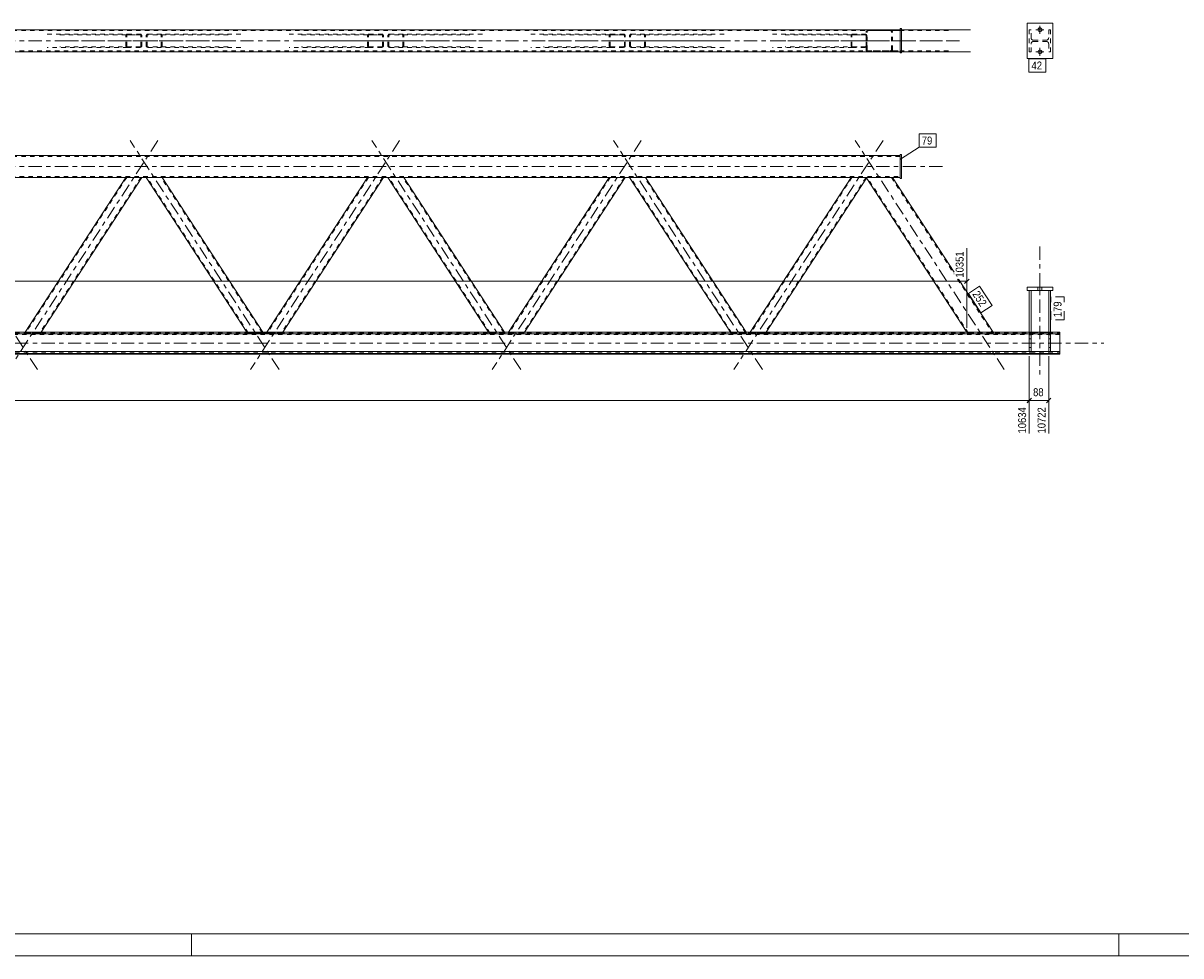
# Model space of a CAD drawing. Header units: millimetres. Extents: x 0 to 914, y 0 to 420.
# Tile 7 of 11: x 456 to 718, y 0 to 211. Entities that reach past the tile are written whole.
import ezdxf

# ---------------------------------------------------------------- set-up
doc = ezdxf.new("R2010")
doc.units = ezdxf.units.MM
for name, pattern in [('XKITLINE00', [0]), ('XKITLINE01', [4, 1, -1, 1, -1]), ('XKITLINE02', [4, 2, -2]), ('XKITLINE03', [6, 3, -1, 1, -1])]:
    doc.linetypes.add(name, pattern=pattern)
for name, color, linetype, lineweight in [('Arkusz rysunku', 3, 'Continuous', 0), ('Element', 2, 'Continuous', 0), ('Wymiar', 4, 'Continuous', 0), ('Znak elementu', 2, 'Continuous', 0), ('Śruba', 3, 'Continuous', 0)]:
    doc.layers.add(name, color=color, linetype=linetype, lineweight=lineweight)
doc.styles.add('ARIAL', font='ARIAL.TTF')

msp = doc.modelspace()

# ---------------------------------------------------------------- linework, layer by layer
at = {"layer": 'Arkusz rysunku', "linetype": 'XKITLINE00', "lineweight": 0}
for p, q in [((5, 5), (909, 5)), ((494, 0), (494, 5)), ((704, 0), (704, 5)), ((0, 0), (914, 0))]:
    msp.add_line(p, q, dxfattribs=at)
at = {"layer": 'Element', "linetype": 'XKITLINE00', "lineweight": 0}
for p, q in [((654.46, 209.82), (185.07, 209.82)), ((647.25, 209.82), (647.23, 209.82)), ((654.46, 209.82), (647.25, 209.82)), ((652.27, 209.82), (652.26, 209.82)), ((654.76, 210.07), (654.46, 210.07)), ((654.46, 210.07), (654.46, 204.57)), ((654.76, 204.57), (654.76, 210.07)), ((670.42, 209.82), (654.76, 209.82)), ((683.23, 211.32), (689.03, 211.32)), ((683.23, 211.32), (683.23, 203.32)), ((689.03, 203.32), (689.03, 211.32)), ((185.07, 204.82), (654.46, 204.82)), ((654.46, 204.57), (654.76, 204.57)), ((670.42, 204.82), (654.76, 204.82)), ((683.23, 203.32), (689.03, 203.32)), ((185.07, 181.34), (654.46, 181.34)), ((654.76, 181.59), (654.46, 181.59)), ((654.46, 176.09), (654.46, 181.59)), ((654.76, 176.09), (654.76, 181.59)), ((646.77, 176.34), (192.69, 176.34)), ((456.34, 141.3), (479.14, 176.34)), ((459.92, 141.3), (482.72, 176.34)), ((506.55, 141.3), (483.75, 176.34)), ((510.13, 141.3), (487.33, 176.34)), ((511.08, 141.3), (533.88, 176.34)), ((514.66, 141.3), (537.46, 176.34)), ((561.29, 141.3), (538.48, 176.34)), ((564.87, 141.3), (542.06, 176.34)), ((565.82, 141.3), (588.62, 176.34)), ((569.39, 141.3), (592.2, 176.34)), ((616.03, 141.3), (593.22, 176.34)), ((619.61, 141.3), (596.8, 176.34)), ((620.55, 141.3), (643.36, 176.34)), ((646.85, 176.21), (624.13, 141.3)), ((669.57, 141.3), (646.77, 176.34)), ((652.74, 176.34), (646.77, 176.34)), ((654.46, 176.34), (652.74, 176.34)), ((652.74, 176.34), (652.74, 176.34)), ((666.69, 154.89), (652.74, 176.34)), ((654.76, 176.09), (654.46, 176.09)), ((675.54, 141.3), (667.73, 153.3)), ((683.23, 151.51), (683.23, 150.71)), ((689.03, 151.51), (683.23, 151.51)), ((683.23, 150.71), (689.03, 150.71)), ((683.73, 141.3), (683.73, 150.71)), ((684.13, 150.71), (684.13, 141.3)), ((688.13, 150.71), (688.13, 141.3)), ((688.53, 141.3), (688.53, 150.71)), ((689.03, 150.71), (689.03, 151.51)), ((152.03, 140.9), (690.63, 140.9)), ((670.04, 141.3), (168.23, 141.3)), ((670.05, 141.3), (670.04, 141.3)), ((675.06, 141.3), (670.05, 141.3)), ((670.05, 141.3), (675.06, 141.3)), ((675.06, 141.3), (675.07, 141.3)), ((675.07, 141.3), (690.63, 141.3)), ((684.13, 141.3), (683.73, 141.3)), ((683.73, 136.93), (683.73, 140.87)), ((684.13, 140.87), (683.73, 140.87)), ((684.13, 140.87), (684.13, 136.93)), ((688.53, 141.3), (688.13, 141.3)), ((688.13, 136.93), (688.13, 140.87)), ((688.53, 140.87), (688.13, 140.87)), ((688.53, 140.87), (688.53, 136.93)), ((690.63, 136.34), (690.63, 141.3)), ((152.03, 136.9), (690.63, 136.9)), ((152.03, 136.5), (690.63, 136.5)), ((152.03, 136.34), (690.63, 136.34)), ((684.13, 136.93), (683.73, 136.93)), ((683.73, 136.9), (683.73, 136.93)), ((684.13, 136.9), (684.13, 136.93)), ((688.53, 136.93), (688.13, 136.93)), ((688.13, 136.9), (688.13, 136.93)), ((688.53, 136.9), (688.53, 136.93))]:
    msp.add_line(p, q, dxfattribs=at)
at = {"layer": 'Element', "linetype": 'XKITLINE01', "lineweight": 0}
for p, q in [((647.23, 209.82), (647.07, 209.79)), ((652.44, 209.79), (652.27, 209.82)), ((654.46, 204.82), (654.46, 209.82)), ((654.76, 209.82), (654.46, 209.82)), ((683.73, 209.82), (683.73, 204.82)), ((684.13, 209.82), (683.73, 209.82)), ((684.13, 208.04), (684.13, 209.82)), ((688.53, 209.82), (688.13, 209.82)), ((688.13, 209.82), (688.13, 208.04)), ((688.53, 204.82), (688.53, 209.82)), ((654.46, 209.62), (185.07, 209.62)), ((461.34, 208.82), (479.5, 208.82)), ((464.21, 208.67), (482.36, 208.67)), ((479.17, 208.63), (479.14, 208.52)), ((479.14, 206.12), (479.14, 208.52)), ((479.25, 208.73), (479.17, 208.63)), ((479.36, 208.8), (479.25, 208.73)), ((479.32, 208.52), (479.34, 208.58)), ((479.32, 206.12), (479.32, 208.52)), ((479.34, 208.58), (479.37, 208.63)), ((479.5, 208.82), (479.36, 208.8)), ((479.37, 208.63), (479.43, 208.66)), ((479.43, 208.66), (479.5, 208.67)), ((479.5, 208.82), (482.36, 208.82)), ((482.36, 208.67), (479.5, 208.67)), ((482.5, 208.8), (482.36, 208.82)), ((482.36, 208.67), (482.43, 208.66)), ((482.43, 208.66), (482.49, 208.63)), ((482.49, 208.63), (482.53, 208.58)), ((482.62, 208.73), (482.5, 208.8)), ((482.53, 208.58), (482.54, 208.52)), ((482.54, 206.12), (482.54, 208.52)), ((482.7, 208.63), (482.62, 208.73)), ((482.72, 208.52), (482.7, 208.63)), ((482.72, 206.12), (482.72, 208.52)), ((483.78, 208.63), (483.75, 208.52)), ((483.75, 206.12), (483.75, 208.52)), ((483.85, 208.73), (483.78, 208.63)), ((483.97, 208.8), (483.85, 208.73)), ((483.93, 208.52), (483.94, 208.58)), ((483.93, 206.12), (483.93, 208.52)), ((483.94, 208.58), (483.98, 208.63)), ((484.11, 208.82), (483.97, 208.8)), ((483.98, 208.63), (484.04, 208.66)), ((484.04, 208.66), (484.11, 208.67)), ((505.13, 208.82), (484.11, 208.82)), ((502.27, 208.67), (484.11, 208.67)), ((487.11, 208.8), (486.97, 208.82)), ((486.97, 208.67), (487.04, 208.66)), ((487.04, 208.66), (487.1, 208.63)), ((487.1, 208.63), (487.14, 208.58)), ((487.22, 208.73), (487.11, 208.8)), ((487.14, 208.58), (487.15, 208.52)), ((487.15, 206.12), (487.15, 208.52)), ((487.3, 208.63), (487.22, 208.73)), ((487.33, 208.52), (487.3, 208.63)), ((487.33, 206.12), (487.33, 208.52)), ((516.08, 208.82), (534.24, 208.82)), ((518.94, 208.67), (537.1, 208.67)), ((533.91, 208.63), (533.88, 208.52)), ((533.88, 206.12), (533.88, 208.52)), ((533.98, 208.73), (533.91, 208.63)), ((534.1, 208.8), (533.98, 208.73)), ((534.06, 208.52), (534.07, 208.58)), ((534.06, 206.12), (534.06, 208.52)), ((534.07, 208.58), (534.11, 208.63)), ((534.24, 208.82), (534.1, 208.8)), ((534.11, 208.63), (534.17, 208.66)), ((534.17, 208.66), (534.24, 208.67)), ((534.24, 208.82), (537.1, 208.82)), ((537.1, 208.67), (534.24, 208.67)), ((537.24, 208.8), (537.1, 208.82)), ((537.1, 208.67), (537.17, 208.66)), ((537.17, 208.66), (537.23, 208.63)), ((537.23, 208.63), (537.27, 208.58)), ((537.35, 208.73), (537.24, 208.8)), ((537.27, 208.58), (537.28, 208.52)), ((537.28, 206.12), (537.28, 208.52)), ((537.43, 208.63), (537.35, 208.73)), ((537.46, 208.52), (537.43, 208.63)), ((537.46, 206.12), (537.46, 208.52)), ((538.51, 208.63), (538.48, 208.52)), ((538.48, 206.12), (538.48, 208.52)), ((538.59, 208.73), (538.51, 208.63)), ((538.71, 208.8), (538.59, 208.73)), ((538.66, 208.52), (538.68, 208.58)), ((538.66, 206.12), (538.66, 208.52)), ((538.68, 208.58), (538.72, 208.63)), ((538.84, 208.82), (538.71, 208.8)), ((538.72, 208.63), (538.77, 208.66)), ((538.77, 208.66), (538.84, 208.67)), ((559.87, 208.82), (538.84, 208.82)), ((557, 208.67), (538.84, 208.67)), ((541.84, 208.8), (541.71, 208.82)), ((541.71, 208.67), (541.77, 208.66)), ((541.77, 208.66), (541.83, 208.63)), ((541.83, 208.63), (541.87, 208.58)), ((541.96, 208.73), (541.84, 208.8)), ((541.87, 208.58), (541.89, 208.52)), ((541.89, 206.12), (541.89, 208.52)), ((542.04, 208.63), (541.96, 208.73)), ((542.06, 208.52), (542.04, 208.63)), ((542.06, 206.12), (542.06, 208.52)), ((570.82, 208.82), (588.98, 208.82)), ((573.68, 208.67), (591.84, 208.67)), ((588.65, 208.63), (588.62, 208.52)), ((588.62, 206.12), (588.62, 208.52)), ((588.72, 208.73), (588.65, 208.63)), ((588.84, 208.8), (588.72, 208.73)), ((588.8, 208.52), (588.81, 208.58)), ((588.8, 206.12), (588.8, 208.52)), ((588.81, 208.58), (588.85, 208.63)), ((588.98, 208.82), (588.84, 208.8)), ((588.85, 208.63), (588.91, 208.66)), ((588.91, 208.66), (588.98, 208.67)), ((588.98, 208.82), (591.84, 208.82)), ((591.84, 208.67), (588.98, 208.67)), ((591.98, 208.8), (591.84, 208.82)), ((591.84, 208.67), (591.91, 208.66)), ((591.91, 208.66), (591.97, 208.63)), ((591.97, 208.63), (592.01, 208.58)), ((592.09, 208.73), (591.98, 208.8)), ((592.01, 208.58), (592.02, 208.52)), ((592.02, 206.12), (592.02, 208.52)), ((592.17, 208.63), (592.09, 208.73)), ((592.2, 208.52), (592.17, 208.63)), ((592.2, 206.12), (592.2, 208.52)), ((593.25, 208.63), (593.22, 208.52)), ((593.22, 206.12), (593.22, 208.52)), ((593.33, 208.73), (593.25, 208.63)), ((593.45, 208.8), (593.33, 208.73)), ((593.4, 208.52), (593.42, 208.58)), ((593.4, 206.12), (593.4, 208.52)), ((593.42, 208.58), (593.46, 208.63)), ((593.58, 208.82), (593.45, 208.8)), ((593.46, 208.63), (593.51, 208.66)), ((593.51, 208.66), (593.58, 208.67)), ((614.61, 208.82), (593.58, 208.82)), ((611.74, 208.67), (593.58, 208.67)), ((596.58, 208.8), (596.45, 208.82)), ((596.45, 208.67), (596.51, 208.66)), ((596.51, 208.66), (596.57, 208.63)), ((596.57, 208.63), (596.61, 208.58)), ((596.7, 208.73), (596.58, 208.8)), ((596.61, 208.58), (596.62, 208.52)), ((596.62, 206.12), (596.62, 208.52)), ((596.78, 208.63), (596.7, 208.73)), ((596.8, 208.52), (596.78, 208.63)), ((596.8, 206.12), (596.8, 208.52)), ((625.56, 208.82), (643.72, 208.82)), ((628.42, 208.67), (646.58, 208.67)), ((643.39, 208.63), (643.36, 208.52)), ((643.36, 206.12), (643.36, 208.52)), ((643.46, 208.73), (643.39, 208.63)), ((643.58, 208.8), (643.46, 208.73)), ((643.54, 208.52), (643.55, 208.58)), ((643.54, 206.12), (643.54, 208.52)), ((643.55, 208.58), (643.59, 208.63)), ((643.72, 208.82), (643.58, 208.8)), ((643.59, 208.63), (643.65, 208.66)), ((643.65, 208.66), (643.72, 208.67)), ((643.72, 208.82), (646.58, 208.82)), ((646.58, 208.67), (643.72, 208.67)), ((646.72, 208.8), (646.58, 208.82)), ((646.58, 208.67), (646.65, 208.66)), ((646.65, 208.66), (646.71, 208.63)), ((646.71, 208.63), (646.75, 208.58)), ((646.83, 208.73), (646.72, 208.8)), ((646.75, 208.58), (646.76, 208.52)), ((646.76, 206.12), (646.76, 208.52)), ((646.8, 209.56), (646.77, 209.42)), ((646.77, 205.22), (646.77, 209.42)), ((646.81, 209.57), (646.8, 209.56)), ((646.91, 208.63), (646.83, 208.73)), ((646.94, 208.52), (646.91, 208.63)), ((646.94, 206.12), (646.94, 208.52)), ((647.01, 209.42), (647.03, 209.5)), ((647.01, 205.22), (647.01, 209.42)), ((647.03, 209.5), (647.08, 209.56)), ((647.08, 209.56), (647.16, 209.6)), ((647.16, 209.6), (647.25, 209.62)), ((665.41, 209.62), (647.25, 209.62)), ((652.26, 209.62), (652.35, 209.6)), ((652.35, 209.6), (652.43, 209.56)), ((652.43, 209.56), (652.48, 209.5)), ((652.48, 209.5), (652.5, 209.42)), ((652.5, 205.22), (652.5, 209.42)), ((652.7, 209.56), (652.7, 209.57)), ((652.74, 209.42), (652.7, 209.56)), ((652.74, 205.22), (652.74, 209.42)), ((684.17, 207.82), (684.13, 208.04)), ((684.73, 207.44), (684.5, 207.49)), ((684.5, 207.15), (684.73, 207.19)), ((684.73, 207.44), (687.53, 207.44)), ((684.73, 207.19), (687.53, 207.19)), ((687.76, 207.49), (687.53, 207.44)), ((687.53, 207.19), (687.76, 207.15)), ((688.13, 208.04), (688.08, 207.82)), ((185.07, 205.02), (654.46, 205.02)), ((479.5, 205.82), (461.34, 205.82)), ((482.36, 205.97), (464.21, 205.97)), ((479.14, 206.12), (479.17, 206)), ((479.17, 206), (479.25, 205.91)), ((479.25, 205.91), (479.36, 205.84)), ((479.34, 206.06), (479.32, 206.12)), ((479.37, 206.01), (479.34, 206.06)), ((479.36, 205.84), (479.5, 205.82)), ((479.43, 205.98), (479.37, 206.01)), ((479.5, 205.97), (479.43, 205.98)), ((479.5, 205.97), (482.36, 205.97)), ((482.36, 205.82), (479.5, 205.82)), ((482.43, 205.98), (482.36, 205.97)), ((482.36, 205.82), (482.5, 205.84)), ((482.49, 206.01), (482.43, 205.98)), ((482.53, 206.06), (482.49, 206.01)), ((482.5, 205.84), (482.62, 205.91)), ((482.54, 206.12), (482.53, 206.06)), ((482.62, 205.91), (482.7, 206)), ((482.7, 206), (482.72, 206.12)), ((483.75, 206.12), (483.78, 206)), ((483.78, 206), (483.85, 205.91)), ((483.85, 205.91), (483.97, 205.84)), ((483.94, 206.06), (483.93, 206.12)), ((483.98, 206.01), (483.94, 206.06)), ((483.97, 205.84), (484.11, 205.82)), ((484.04, 205.98), (483.98, 206.01)), ((484.11, 205.97), (484.04, 205.98)), ((502.27, 205.97), (484.11, 205.97)), ((505.13, 205.82), (484.11, 205.82)), ((487.04, 205.98), (486.97, 205.97)), ((486.97, 205.82), (487.11, 205.84)), ((487.1, 206.01), (487.04, 205.98)), ((487.14, 206.06), (487.1, 206.01)), ((487.11, 205.84), (487.22, 205.91)), ((487.15, 206.12), (487.14, 206.06)), ((487.22, 205.91), (487.3, 206)), ((487.3, 206), (487.33, 206.12)), ((534.24, 205.82), (516.08, 205.82)), ((537.1, 205.97), (518.94, 205.97)), ((533.88, 206.12), (533.91, 206)), ((533.91, 206), (533.98, 205.91)), ((533.98, 205.91), (534.1, 205.84)), ((534.07, 206.06), (534.06, 206.12)), ((534.11, 206.01), (534.07, 206.06)), ((534.1, 205.84), (534.24, 205.82)), ((534.17, 205.98), (534.11, 206.01)), ((534.24, 205.97), (534.17, 205.98)), ((534.24, 205.97), (537.1, 205.97)), ((537.1, 205.82), (534.24, 205.82)), ((537.17, 205.98), (537.1, 205.97)), ((537.1, 205.82), (537.24, 205.84)), ((537.23, 206.01), (537.17, 205.98)), ((537.27, 206.06), (537.23, 206.01)), ((537.24, 205.84), (537.35, 205.91)), ((537.28, 206.12), (537.27, 206.06)), ((537.35, 205.91), (537.43, 206)), ((537.43, 206), (537.46, 206.12)), ((538.48, 206.12), (538.51, 206)), ((538.51, 206), (538.59, 205.91)), ((538.59, 205.91), (538.71, 205.84)), ((538.68, 206.06), (538.66, 206.12)), ((538.72, 206.01), (538.68, 206.06)), ((538.71, 205.84), (538.84, 205.82)), ((538.77, 205.98), (538.72, 206.01)), ((538.84, 205.97), (538.77, 205.98)), ((557, 205.97), (538.84, 205.97)), ((559.87, 205.82), (538.84, 205.82)), ((541.77, 205.98), (541.71, 205.97)), ((541.71, 205.82), (541.84, 205.84)), ((541.83, 206.01), (541.77, 205.98)), ((541.87, 206.06), (541.83, 206.01)), ((541.84, 205.84), (541.96, 205.91)), ((541.89, 206.12), (541.87, 206.06)), ((541.96, 205.91), (542.04, 206)), ((542.04, 206), (542.06, 206.12)), ((588.98, 205.82), (570.82, 205.82)), ((591.84, 205.97), (573.68, 205.97)), ((588.62, 206.12), (588.65, 206)), ((588.65, 206), (588.72, 205.91)), ((588.72, 205.91), (588.84, 205.84)), ((588.81, 206.06), (588.8, 206.12)), ((588.85, 206.01), (588.81, 206.06)), ((588.84, 205.84), (588.98, 205.82)), ((588.91, 205.98), (588.85, 206.01)), ((588.98, 205.97), (588.91, 205.98)), ((588.98, 205.97), (591.84, 205.97)), ((591.84, 205.82), (588.98, 205.82)), ((591.91, 205.98), (591.84, 205.97)), ((591.84, 205.82), (591.98, 205.84)), ((591.97, 206.01), (591.91, 205.98)), ((592.01, 206.06), (591.97, 206.01)), ((591.98, 205.84), (592.09, 205.91)), ((592.02, 206.12), (592.01, 206.06)), ((592.09, 205.91), (592.17, 206)), ((592.17, 206), (592.2, 206.12)), ((593.22, 206.12), (593.25, 206)), ((593.25, 206), (593.33, 205.91)), ((593.33, 205.91), (593.45, 205.84)), ((593.42, 206.06), (593.4, 206.12)), ((593.46, 206.01), (593.42, 206.06)), ((593.45, 205.84), (593.58, 205.82)), ((593.51, 205.98), (593.46, 206.01)), ((593.58, 205.97), (593.51, 205.98)), ((611.74, 205.97), (593.58, 205.97)), ((614.61, 205.82), (593.58, 205.82)), ((596.51, 205.98), (596.45, 205.97)), ((596.45, 205.82), (596.58, 205.84)), ((596.57, 206.01), (596.51, 205.98)), ((596.61, 206.06), (596.57, 206.01)), ((596.58, 205.84), (596.7, 205.91)), ((596.62, 206.12), (596.61, 206.06)), ((596.7, 205.91), (596.78, 206)), ((596.78, 206), (596.8, 206.12)), ((643.72, 205.82), (625.56, 205.82)), ((646.58, 205.97), (628.42, 205.97)), ((643.36, 206.12), (643.39, 206)), ((643.39, 206), (643.46, 205.91)), ((643.46, 205.91), (643.58, 205.84)), ((643.55, 206.06), (643.54, 206.12)), ((643.59, 206.01), (643.55, 206.06)), ((643.58, 205.84), (643.72, 205.82)), ((643.65, 205.98), (643.59, 206.01)), ((643.72, 205.97), (643.65, 205.98)), ((643.72, 205.97), (646.58, 205.97)), ((646.58, 205.82), (643.72, 205.82)), ((646.65, 205.98), (646.58, 205.97)), ((646.58, 205.82), (646.72, 205.84)), ((646.71, 206.01), (646.65, 205.98)), ((646.75, 206.06), (646.71, 206.01)), ((646.72, 205.84), (646.83, 205.91)), ((646.76, 206.12), (646.75, 206.06)), ((646.77, 205.22), (646.77, 205.22)), ((646.77, 205.22), (646.81, 205.07)), ((646.83, 205.91), (646.91, 206)), ((646.91, 206), (646.94, 206.12)), ((647.03, 205.14), (647.01, 205.22)), ((647.08, 205.08), (647.03, 205.14)), ((647.07, 204.85), (647.25, 204.82)), ((647.16, 205.04), (647.08, 205.08)), ((647.25, 205.02), (647.16, 205.04)), ((665.41, 205.02), (647.25, 205.02)), ((654.76, 204.82), (647.25, 204.82)), ((652.35, 205.04), (652.26, 205.02)), ((652.26, 204.82), (652.43, 204.85)), ((652.43, 205.08), (652.35, 205.04)), ((652.48, 205.14), (652.43, 205.08)), ((652.43, 204.85), (652.44, 204.85)), ((652.5, 205.22), (652.48, 205.14)), ((652.7, 205.07), (652.74, 205.22)), ((652.74, 205.22), (652.74, 205.22)), ((683.73, 204.82), (684.13, 204.82)), ((684.13, 206.59), (684.17, 206.82)), ((684.13, 204.82), (684.13, 206.59)), ((688.08, 206.82), (688.13, 206.59)), ((688.13, 206.59), (688.13, 204.82)), ((688.13, 204.82), (688.53, 204.82)), ((654.46, 181.14), (185.07, 181.14)), ((654.46, 181.34), (654.46, 176.34)), ((185.07, 176.54), (654.46, 176.54)), ((479.32, 176.34), (456.44, 141.18)), ((482.54, 176.34), (459.67, 141.18)), ((482.72, 176.34), (479.14, 176.34)), ((487.33, 176.34), (483.75, 176.34)), ((506.81, 141.18), (483.93, 176.34)), ((510.03, 141.18), (487.15, 176.34)), ((534.06, 176.34), (511.18, 141.18)), ((537.28, 176.34), (514.4, 141.18)), ((537.46, 176.34), (533.88, 176.34)), ((542.06, 176.34), (538.48, 176.34)), ((561.54, 141.18), (538.66, 176.34)), ((564.77, 141.18), (541.89, 176.34)), ((588.8, 176.34), (565.92, 141.18)), ((592.02, 176.34), (569.14, 141.18)), ((592.2, 176.34), (588.62, 176.34)), ((596.8, 176.34), (593.22, 176.34)), ((616.28, 141.18), (593.4, 176.34)), ((619.5, 141.18), (596.62, 176.34)), ((643.54, 176.34), (620.66, 141.18)), ((646.76, 176.34), (623.88, 141.18)), ((646.94, 176.34), (643.36, 176.34)), ((652.74, 176.34), (646.77, 176.34)), ((646.77, 176.34), (646.81, 176.34)), ((646.91, 176.34), (646.81, 176.34)), ((646.94, 176.34), (646.85, 176.21)), ((669.91, 141.15), (647.01, 176.34)), ((647.07, 176.34), (647.03, 176.34)), ((652.26, 176.34), (652.26, 176.34)), ((652.5, 176.34), (652.5, 176.34)), ((652.5, 176.34), (666.69, 154.53)), ((652.74, 176.34), (652.74, 176.34)), ((667.49, 153.3), (675.39, 141.15)), ((683.73, 150.71), (684.73, 150.71)), ((684.13, 141.14), (684.13, 150.71)), ((684.73, 150.71), (688.13, 150.71)), ((688.13, 150.71), (688.53, 150.71)), ((688.13, 141.14), (688.13, 150.71)), ((152.03, 141.14), (690.63, 141.14)), ((690.63, 140.8), (152.03, 140.8)), ((690.63, 140.74), (152.03, 140.74)), ((456.27, 141.18), (456.31, 141.26)), ((456.27, 141.18), (456.29, 141.18)), ((456.29, 141.18), (456.37, 141.18)), ((456.31, 141.26), (456.34, 141.3)), ((456.34, 141.26), (456.31, 141.26)), ((456.42, 141.26), (456.34, 141.26)), ((456.37, 141.18), (456.48, 141.17)), ((456.54, 141.27), (456.42, 141.26)), ((456.44, 141.18), (456.49, 141.26)), ((456.46, 141.18), (456.44, 141.18)), ((456.49, 141.18), (456.46, 141.18)), ((456.48, 141.17), (456.62, 141.17)), ((456.49, 141.26), (456.51, 141.26)), ((456.55, 141.18), (456.49, 141.18)), ((456.51, 141.26), (456.55, 141.26)), ((456.68, 141.27), (456.54, 141.27)), ((456.55, 141.26), (456.61, 141.26)), ((456.62, 141.18), (456.55, 141.18)), ((456.61, 141.26), (456.68, 141.26)), ((456.62, 141.18), (459.48, 141.18)), ((456.62, 141.17), (459.48, 141.17)), ((456.68, 141.27), (459.54, 141.27)), ((456.68, 141.26), (459.54, 141.26)), ((459.55, 141.18), (459.48, 141.18)), ((459.48, 141.17), (459.62, 141.17)), ((459.68, 141.27), (459.54, 141.27)), ((459.54, 141.26), (459.61, 141.26)), ((459.61, 141.18), (459.55, 141.18)), ((459.61, 141.26), (459.66, 141.26)), ((459.65, 141.18), (459.61, 141.18)), ((459.62, 141.17), (459.74, 141.18)), ((459.67, 141.18), (459.65, 141.18)), ((459.66, 141.26), (459.7, 141.26)), ((459.67, 141.18), (459.71, 141.26)), ((459.79, 141.26), (459.68, 141.27)), ((459.7, 141.26), (459.71, 141.26)), ((459.74, 141.18), (459.82, 141.18)), ((459.87, 141.26), (459.79, 141.26)), ((459.82, 141.18), (459.84, 141.18)), ((459.84, 141.18), (459.89, 141.26)), ((459.89, 141.26), (459.87, 141.26)), ((459.89, 141.26), (459.92, 141.3)), ((506.58, 141.26), (506.55, 141.3)), ((506.63, 141.18), (506.58, 141.26)), ((506.6, 141.26), (506.58, 141.26)), ((506.68, 141.26), (506.6, 141.26)), ((506.63, 141.18), (506.66, 141.18)), ((506.66, 141.18), (506.74, 141.18)), ((506.79, 141.27), (506.68, 141.26)), ((506.74, 141.18), (506.85, 141.17)), ((506.76, 141.26), (506.77, 141.26)), ((506.77, 141.26), (506.81, 141.26)), ((506.93, 141.27), (506.79, 141.27)), ((506.81, 141.26), (506.86, 141.26)), ((506.82, 141.18), (506.81, 141.18)), ((506.86, 141.18), (506.82, 141.18)), ((506.85, 141.17), (506.99, 141.17)), ((506.86, 141.26), (506.93, 141.26)), ((506.92, 141.18), (506.86, 141.18)), ((506.99, 141.18), (506.92, 141.18)), ((506.93, 141.27), (509.79, 141.27)), ((506.93, 141.26), (509.8, 141.26)), ((506.99, 141.18), (509.85, 141.18)), ((506.99, 141.17), (509.85, 141.17)), ((509.93, 141.27), (509.79, 141.27)), ((509.8, 141.26), (509.87, 141.26)), ((509.92, 141.18), (509.85, 141.18)), ((509.85, 141.17), (509.99, 141.17)), ((509.87, 141.26), (509.92, 141.26)), ((509.92, 141.26), (509.96, 141.26)), ((509.98, 141.18), (509.92, 141.18)), ((510.05, 141.26), (509.93, 141.27)), ((509.96, 141.26), (509.98, 141.26)), ((510.01, 141.18), (509.98, 141.18)), ((509.99, 141.17), (510.11, 141.18)), ((510.03, 141.18), (510.01, 141.18)), ((510.13, 141.26), (510.05, 141.26)), ((510.11, 141.18), (510.18, 141.18)), ((510.16, 141.26), (510.13, 141.3)), ((510.16, 141.26), (510.13, 141.26)), ((510.21, 141.18), (510.16, 141.26)), ((510.18, 141.18), (510.21, 141.18)), ((511, 141.18), (511.05, 141.26)), ((511, 141.18), (511.03, 141.18)), ((511.03, 141.18), (511.1, 141.18)), ((511.05, 141.26), (511.08, 141.3)), ((511.08, 141.26), (511.05, 141.26)), ((511.16, 141.26), (511.08, 141.26)), ((511.1, 141.18), (511.22, 141.17)), ((511.28, 141.27), (511.16, 141.26)), ((511.18, 141.18), (511.23, 141.26)), ((511.19, 141.18), (511.18, 141.18)), ((511.23, 141.18), (511.19, 141.18)), ((511.22, 141.17), (511.35, 141.17)), ((511.23, 141.26), (511.24, 141.26)), ((511.29, 141.18), (511.23, 141.18)), ((511.24, 141.26), (511.28, 141.26)), ((511.42, 141.27), (511.28, 141.27)), ((511.28, 141.26), (511.34, 141.26)), ((511.36, 141.18), (511.29, 141.18)), ((511.34, 141.26), (511.41, 141.26)), ((511.35, 141.17), (514.22, 141.17)), ((511.36, 141.18), (514.22, 141.18)), ((511.41, 141.26), (514.28, 141.26)), ((511.42, 141.27), (514.28, 141.27)), ((514.29, 141.18), (514.22, 141.18)), ((514.22, 141.17), (514.35, 141.17)), ((514.41, 141.27), (514.28, 141.27)), ((514.28, 141.26), (514.34, 141.26)), ((514.35, 141.18), (514.29, 141.18)), ((514.34, 141.26), (514.4, 141.26)), ((514.39, 141.18), (514.35, 141.18)), ((514.35, 141.17), (514.47, 141.18)), ((514.4, 141.18), (514.39, 141.18)), ((514.4, 141.18), (514.45, 141.26)), ((514.4, 141.26), (514.44, 141.26)), ((514.53, 141.26), (514.41, 141.27)), ((514.44, 141.26), (514.45, 141.26)), ((514.47, 141.18), (514.55, 141.18)), ((514.61, 141.26), (514.53, 141.26)), ((514.55, 141.18), (514.58, 141.18)), ((514.58, 141.18), (514.63, 141.26)), ((514.63, 141.26), (514.61, 141.26)), ((514.63, 141.26), (514.66, 141.3)), ((561.32, 141.26), (561.29, 141.3)), ((561.36, 141.18), (561.32, 141.26)), ((561.34, 141.26), (561.32, 141.26)), ((561.42, 141.26), (561.34, 141.26)), ((561.36, 141.18), (561.39, 141.18)), ((561.39, 141.18), (561.47, 141.18)), ((561.53, 141.27), (561.42, 141.26)), ((561.47, 141.18), (561.59, 141.17)), ((561.49, 141.26), (561.51, 141.26)), ((561.51, 141.26), (561.55, 141.26)), ((561.67, 141.27), (561.53, 141.27)), ((561.56, 141.18), (561.54, 141.18)), ((561.55, 141.26), (561.6, 141.26)), ((561.6, 141.18), (561.56, 141.18)), ((561.59, 141.17), (561.73, 141.17)), ((561.6, 141.26), (561.67, 141.26)), ((561.66, 141.18), (561.6, 141.18)), ((561.73, 141.18), (561.66, 141.18)), ((561.67, 141.27), (564.53, 141.27)), ((561.67, 141.26), (564.53, 141.26)), ((561.73, 141.18), (564.59, 141.18)), ((561.73, 141.17), (564.59, 141.17)), ((564.67, 141.27), (564.53, 141.27)), ((564.53, 141.26), (564.6, 141.26)), ((564.66, 141.18), (564.59, 141.18)), ((564.59, 141.17), (564.73, 141.17)), ((564.6, 141.26), (564.66, 141.26)), ((564.66, 141.26), (564.7, 141.26)), ((564.72, 141.18), (564.66, 141.18)), ((564.79, 141.26), (564.67, 141.27)), ((564.7, 141.26), (564.72, 141.26)), ((564.75, 141.18), (564.72, 141.18)), ((564.73, 141.17), (564.84, 141.18)), ((564.77, 141.18), (564.75, 141.18)), ((564.87, 141.26), (564.79, 141.26)), ((564.84, 141.18), (564.92, 141.18)), ((564.9, 141.26), (564.87, 141.3)), ((564.9, 141.26), (564.87, 141.26)), ((564.94, 141.18), (564.9, 141.26)), ((564.92, 141.18), (564.94, 141.18)), ((565.74, 141.18), (565.79, 141.26)), ((565.74, 141.18), (565.77, 141.18)), ((565.77, 141.18), (565.84, 141.18)), ((565.79, 141.26), (565.82, 141.3)), ((565.82, 141.26), (565.79, 141.26)), ((565.9, 141.26), (565.82, 141.26)), ((565.84, 141.18), (565.96, 141.17)), ((566.02, 141.27), (565.9, 141.26)), ((565.92, 141.18), (565.97, 141.26)), ((565.93, 141.18), (565.92, 141.18)), ((565.97, 141.18), (565.93, 141.18)), ((565.96, 141.17), (566.09, 141.17)), ((565.97, 141.26), (565.98, 141.26)), ((566.03, 141.18), (565.97, 141.18)), ((565.98, 141.26), (566.02, 141.26)), ((566.15, 141.27), (566.02, 141.27)), ((566.02, 141.26), (566.08, 141.26)), ((566.09, 141.18), (566.03, 141.18)), ((566.08, 141.26), (566.15, 141.26)), ((566.09, 141.18), (568.96, 141.18)), ((566.09, 141.17), (568.96, 141.17)), ((566.15, 141.27), (569.02, 141.27)), ((566.15, 141.26), (569.01, 141.26)), ((569.03, 141.18), (568.96, 141.18)), ((568.96, 141.17), (569.09, 141.17)), ((569.01, 141.26), (569.08, 141.26)), ((569.15, 141.27), (569.02, 141.27)), ((569.09, 141.18), (569.03, 141.18)), ((569.08, 141.26), (569.14, 141.26)), ((569.13, 141.18), (569.09, 141.18)), ((569.09, 141.17), (569.21, 141.18)), ((569.14, 141.18), (569.13, 141.18)), ((569.14, 141.18), (569.19, 141.26)), ((569.14, 141.26), (569.18, 141.26)), ((569.27, 141.26), (569.15, 141.27)), ((569.18, 141.26), (569.19, 141.26)), ((569.21, 141.18), (569.29, 141.18)), ((569.34, 141.26), (569.27, 141.26)), ((569.29, 141.18), (569.32, 141.18)), ((569.32, 141.18), (569.37, 141.26)), ((569.37, 141.26), (569.34, 141.26)), ((569.37, 141.26), (569.39, 141.3)), ((616.05, 141.26), (616.03, 141.3)), ((616.1, 141.18), (616.05, 141.26)), ((616.08, 141.26), (616.05, 141.26)), ((616.15, 141.26), (616.08, 141.26)), ((616.1, 141.18), (616.13, 141.18)), ((616.13, 141.18), (616.21, 141.18)), ((616.27, 141.27), (616.15, 141.26)), ((616.21, 141.18), (616.33, 141.17)), ((616.23, 141.26), (616.25, 141.26)), ((616.25, 141.26), (616.28, 141.26)), ((616.41, 141.27), (616.27, 141.27)), ((616.28, 141.26), (616.34, 141.26)), ((616.3, 141.18), (616.28, 141.18)), ((616.34, 141.18), (616.3, 141.18)), ((616.33, 141.17), (616.47, 141.17)), ((616.34, 141.26), (616.41, 141.26)), ((616.4, 141.18), (616.34, 141.18)), ((616.46, 141.18), (616.4, 141.18)), ((616.41, 141.27), (619.27, 141.27)), ((616.41, 141.26), (619.27, 141.26)), ((616.46, 141.18), (619.33, 141.18)), ((616.47, 141.17), (619.33, 141.17)), ((619.41, 141.27), (619.27, 141.27)), ((619.27, 141.26), (619.34, 141.26)), ((619.4, 141.18), (619.33, 141.18)), ((619.33, 141.17), (619.47, 141.17)), ((619.34, 141.26), (619.4, 141.26)), ((619.4, 141.26), (619.44, 141.26)), ((619.45, 141.18), (619.4, 141.18)), ((619.52, 141.26), (619.41, 141.27)), ((619.44, 141.26), (619.45, 141.26)), ((619.49, 141.18), (619.45, 141.18)), ((619.47, 141.17), (619.58, 141.18)), ((619.5, 141.18), (619.49, 141.18)), ((619.6, 141.26), (619.52, 141.26)), ((619.58, 141.18), (619.66, 141.18)), ((619.63, 141.26), (619.6, 141.26)), ((619.63, 141.26), (619.61, 141.3)), ((619.68, 141.18), (619.63, 141.26)), ((619.66, 141.18), (619.68, 141.18)), ((620.48, 141.18), (620.53, 141.26)), ((620.48, 141.18), (620.5, 141.18)), ((620.5, 141.18), (620.58, 141.18)), ((620.53, 141.26), (620.55, 141.3)), ((620.56, 141.26), (620.53, 141.26)), ((620.64, 141.26), (620.56, 141.26)), ((620.58, 141.18), (620.69, 141.17)), ((620.75, 141.27), (620.64, 141.26)), ((620.66, 141.18), (620.71, 141.26)), ((620.67, 141.18), (620.66, 141.18)), ((620.71, 141.18), (620.67, 141.18)), ((620.69, 141.17), (620.83, 141.17)), ((620.71, 141.26), (620.72, 141.26)), ((620.76, 141.18), (620.71, 141.18)), ((620.72, 141.26), (620.76, 141.26)), ((620.89, 141.27), (620.75, 141.27)), ((620.76, 141.26), (620.82, 141.26)), ((620.83, 141.18), (620.76, 141.18)), ((620.82, 141.26), (620.89, 141.26)), ((620.83, 141.18), (623.7, 141.18)), ((620.83, 141.17), (623.69, 141.17)), ((620.89, 141.27), (623.75, 141.27)), ((620.89, 141.26), (623.75, 141.26)), ((623.69, 141.17), (623.83, 141.17)), ((623.77, 141.18), (623.7, 141.18)), ((623.89, 141.27), (623.75, 141.27)), ((623.75, 141.26), (623.82, 141.26)), ((623.82, 141.18), (623.77, 141.18)), ((623.82, 141.26), (623.88, 141.26)), ((623.86, 141.18), (623.82, 141.18)), ((623.83, 141.17), (623.95, 141.18)), ((623.88, 141.18), (623.86, 141.18)), ((623.88, 141.18), (623.93, 141.26)), ((623.88, 141.26), (623.92, 141.26)), ((624.01, 141.26), (623.89, 141.27)), ((623.92, 141.26), (623.93, 141.26)), ((623.95, 141.18), (624.03, 141.18)), ((624.08, 141.26), (624.01, 141.26)), ((624.03, 141.18), (624.06, 141.18)), ((624.06, 141.18), (624.11, 141.26)), ((624.11, 141.26), (624.08, 141.26)), ((624.11, 141.26), (624.13, 141.3)), ((669.58, 141.29), (669.57, 141.3)), ((669.67, 141.15), (669.58, 141.29)), ((669.62, 141.29), (669.58, 141.29)), ((669.72, 141.3), (669.62, 141.29)), ((669.67, 141.15), (669.71, 141.15)), ((669.71, 141.15), (669.81, 141.15)), ((669.87, 141.3), (669.72, 141.3)), ((669.81, 141.15), (669.97, 141.14)), ((669.82, 141.29), (669.84, 141.29)), ((669.84, 141.29), (669.89, 141.29)), ((670.04, 141.3), (669.87, 141.3)), ((669.89, 141.29), (669.96, 141.29)), ((669.93, 141.15), (669.91, 141.15)), ((669.98, 141.15), (669.93, 141.15)), ((669.96, 141.29), (670.06, 141.29)), ((669.97, 141.14), (670.15, 141.14)), ((670.06, 141.15), (669.98, 141.15)), ((670.05, 141.3), (670.04, 141.3)), ((670.06, 141.29), (675.07, 141.29)), ((670.15, 141.15), (670.06, 141.15)), ((670.15, 141.15), (675.16, 141.15)), ((670.15, 141.14), (675.16, 141.14)), ((675.07, 141.3), (675.06, 141.3)), ((675.07, 141.3), (675.25, 141.3)), ((675.07, 141.29), (675.16, 141.29)), ((675.16, 141.29), (675.24, 141.29)), ((675.25, 141.15), (675.16, 141.15)), ((675.16, 141.14), (675.35, 141.14)), ((675.24, 141.29), (675.29, 141.29)), ((675.4, 141.3), (675.25, 141.3)), ((675.33, 141.15), (675.25, 141.15)), ((675.29, 141.29), (675.31, 141.29)), ((675.38, 141.15), (675.33, 141.15)), ((675.35, 141.14), (675.5, 141.15)), ((675.39, 141.15), (675.38, 141.15)), ((675.51, 141.29), (675.4, 141.3)), ((675.5, 141.15), (675.6, 141.15)), ((675.55, 141.29), (675.51, 141.29)), ((675.55, 141.29), (675.54, 141.3)), ((675.63, 141.15), (675.55, 141.29)), ((675.6, 141.15), (675.63, 141.15)), ((683.73, 141.14), (683.73, 141.3)), ((683.73, 141.14), (684.13, 141.14)), ((683.73, 140.83), (684.13, 140.83)), ((683.73, 140.76), (683.73, 136.77)), ((683.73, 140.76), (684.13, 140.76)), ((683.73, 140.72), (684.13, 140.72)), ((683.73, 139.8), (684.13, 139.8)), ((684.13, 139.79), (683.73, 139.79)), ((684.13, 141.3), (684.13, 141.3)), ((684.17, 141.24), (684.13, 141.24)), ((684.13, 141.2), (684.17, 141.2)), ((684.13, 136.77), (684.13, 140.76)), ((684.3, 141.23), (684.17, 141.24)), ((684.17, 141.2), (684.3, 141.21)), ((684.5, 141.23), (684.3, 141.23)), ((684.3, 141.21), (684.5, 141.21)), ((684.73, 141.22), (684.5, 141.23)), ((684.5, 141.21), (684.73, 141.22)), ((684.73, 141.22), (687.53, 141.22)), ((684.73, 141.22), (687.53, 141.22)), ((687.76, 141.23), (687.53, 141.22)), ((687.53, 141.22), (687.76, 141.21)), ((687.95, 141.23), (687.76, 141.23)), ((687.76, 141.21), (687.95, 141.21)), ((688.08, 141.24), (687.95, 141.23)), ((687.95, 141.21), (688.08, 141.2)), ((688.13, 141.24), (688.08, 141.24)), ((688.08, 141.2), (688.13, 141.2)), ((688.13, 141.14), (688.53, 141.14)), ((688.13, 140.83), (688.53, 140.83)), ((688.13, 140.76), (688.13, 136.77)), ((688.13, 140.76), (688.53, 140.76)), ((688.13, 140.72), (688.53, 140.72)), ((688.13, 139.8), (688.53, 139.8)), ((688.53, 139.79), (688.13, 139.79)), ((688.53, 141.3), (688.53, 141.3)), ((688.53, 141.14), (688.53, 141.3)), ((688.53, 136.77), (688.53, 140.76)), ((152.03, 136.85), (690.63, 136.85)), ((152.03, 136.74), (690.63, 136.74)), ((683.73, 137.85), (684.13, 137.85)), ((683.73, 137.84), (684.13, 137.84)), ((683.73, 136.88), (683.73, 136.93)), ((683.73, 136.88), (683.73, 136.9)), ((684.13, 136.88), (683.73, 136.88)), ((683.73, 136.81), (684.13, 136.81)), ((683.73, 136.77), (684.13, 136.77)), ((684.13, 136.93), (684.13, 136.88)), ((684.13, 136.88), (684.13, 136.9)), ((688.13, 137.85), (688.53, 137.85)), ((688.13, 137.84), (688.53, 137.84)), ((688.13, 136.88), (688.13, 136.93)), ((688.13, 136.88), (688.13, 136.9)), ((688.53, 136.88), (688.13, 136.88)), ((688.13, 136.81), (688.53, 136.81)), ((688.13, 136.77), (688.53, 136.77)), ((688.53, 136.93), (688.53, 136.88)), ((688.53, 136.88), (688.53, 136.9)), ((690.63, 137.42), (690.63, 137.43))]:
    msp.add_line(p, q, dxfattribs=at)
at = {"layer": 'Element', "linetype": 'XKITLINE03', "lineweight": 0}
for p, q in [((175.07, 207.32), (664.46, 207.32)), ((486.39, 207.32), (462.77, 207.32)), ((503.7, 207.32), (480.08, 207.32)), ((541.12, 207.32), (517.51, 207.32)), ((558.44, 207.32), (534.82, 207.32)), ((595.86, 207.32), (572.25, 207.32)), ((613.17, 207.32), (589.56, 207.32)), ((650.6, 207.32), (626.99, 207.32)), ((667.91, 207.32), (644.3, 207.32)), ((686.13, 207.32), (686.13, 207.32)), ((459.11, 132.84), (425.35, 184.72)), ((486.39, 184.72), (452.63, 132.84)), ((513.85, 132.84), (480.08, 184.72)), ((541.12, 184.72), (507.36, 132.84)), ((568.58, 132.84), (534.82, 184.72)), ((595.86, 184.72), (562.1, 132.84)), ((623.32, 132.84), (589.56, 184.72)), ((650.6, 184.72), (616.84, 132.84)), ((678.06, 132.84), (644.3, 184.72)), ((175.07, 178.84), (664.46, 178.84)), ((686.13, 160.71), (686.13, 131.22)), ((142.03, 138.82), (700.63, 138.82))]:
    msp.add_line(p, q, dxfattribs=at)
at = {"layer": 'Element', "linetype": 'XKITLINE01', "lineweight": 0}
for centre, radius, start, end in [((652.31, 209.36), 0.446, 27.8435, 72.2189), ((684.73, 208.04), 0.6, 202.5, 247.5), ((684.73, 206.59), 0.6, 112.5, 157.5), ((687.53, 208.04), 0.6, 292.5, 337.5), ((687.53, 206.59), 0.6, 22.5, 67.5), ((647.2, 205.28), 0.446, 207.8435, 252.2189)]:
    msp.add_arc(centre, radius, start, end, dxfattribs=at)
at = {"layer": 'Wymiar', "linetype": 'XKITLINE00', "lineweight": 0}
for p, q in [((669.57, 142.3), (669.57, 160.34)), ((451.58, 152.84), (669.57, 152.84)), ((670.08, 153.35), (669.06, 152.33)), ((683.73, 135.88), (683.73, 118.35)), ((683.73, 135.88), (683.73, 118.35)), ((688.13, 135.88), (688.13, 118.35)), ((684.24, 126.35), (683.22, 125.33)), ((684.24, 126.35), (683.27, 125.38)), ((688.64, 126.35), (687.62, 125.33)), ((152.03, 125.84), (683.73, 125.84)), ((683.73, 125.84), (688.13, 125.84))]:
    msp.add_line(p, q, dxfattribs=at)
at = {"layer": 'Znak elementu', "linetype": 'XKITLINE00', "lineweight": 0}
for p, q in [((683.63, 203.22), (687.5, 203.22)), ((683.63, 200.22), (683.63, 203.22)), ((687.5, 200.22), (687.5, 203.22)), ((683.63, 200.22), (687.5, 200.22)), ((658.78, 186.22), (662.65, 186.22)), ((658.78, 183.22), (658.78, 186.22)), ((662.65, 183.22), (662.65, 186.22)), ((654.53, 180.48), (658.78, 183.22)), ((658.78, 183.22), (662.65, 183.22)), ((669.94, 150.09), (672.46, 151.72)), ((669.94, 150.09), (672.78, 145.72)), ((672.46, 151.72), (675.29, 147.36)), ((672.78, 145.72), (675.29, 147.36))]:
    msp.add_line(p, q, dxfattribs=at)
at = {"layer": 'Znak elementu', "linetype": 'XKITLINE02', "lineweight": 0}
for p, q in [((688.63, 144.1), (688.63, 149.31)), ((691.63, 149.31), (688.63, 149.31)), ((691.63, 144.1), (691.63, 149.31)), ((691.63, 144.1), (688.63, 144.1))]:
    msp.add_line(p, q, dxfattribs=at)
at = {"layer": 'Śruba', "linetype": 'XKITLINE00', "lineweight": 0}
for p, q in [((685.23, 209.82), (687.03, 209.82)), ((686.13, 208.92), (686.13, 210.72)), ((685.23, 204.82), (687.03, 204.82)), ((686.13, 203.92), (686.13, 205.72)), ((686.13, 152.56), (686.13, 149.66)), ((686.13, 152.56), (686.13, 149.66)), ((685.68, 151.51), (685.68, 150.71)), ((685.68, 151.51), (685.68, 150.71)), ((686.58, 151.51), (686.58, 150.71)), ((686.58, 151.51), (686.58, 150.71))]:
    msp.add_line(p, q, dxfattribs=at)
for centre in [(686.13, 209.82), (686.13, 204.82)]:
    msp.add_circle(centre, 0.45, dxfattribs=at)

# ---------------------------------------------------------------- texts
at = {"layer": 'Wymiar', "style": 'ARIAL', "width": 0.85}
for s, p in [('10351', (668.85, 153.66)), ('10634', (683.01, 118.35)), ('10722', (687.41, 118.35))]:
    msp.add_text(s, height=1.8, rotation=90.0002, dxfattribs=at).set_placement(p)
msp.add_text('88', height=1.8, dxfattribs=at).set_placement((684.59, 126.8))
at = {"layer": 'Znak elementu', "style": 'ARIAL', "width": 0.85}
for s, p in [('42', (684.23, 200.82)), ('79', (659.38, 183.82))]:
    msp.add_text(s, height=1.8, dxfattribs=at).set_placement(p)
for s, rotation, p in [('252', -56.9463, (670.77, 149.91)), ('179', 90.0002, (691.03, 144.7))]:
    msp.add_text(s, height=1.8, rotation=rotation, dxfattribs=at).set_placement(p)

doc.saveas('drawing.dxf')
